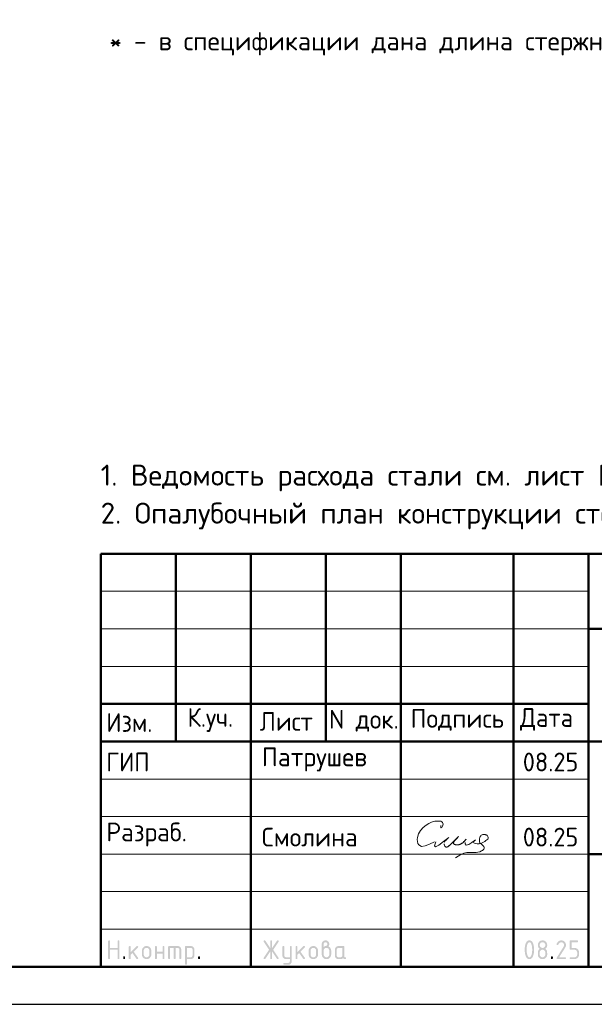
# Model space of a CAD drawing. Header units: millimetres. Extents: x 0 to 50400, y 0 to 35640.
# Tile 2 of 4: x 26304 to 35493, y 0 to 15734. Entities that reach past the tile are written whole.
import ezdxf

# ---------------------------------------------------------------- set-up
doc = ezdxf.new("R2010")
doc.units = ezdxf.units.MM
doc.layers.add('Standard', color=7, linetype='Continuous', lineweight=25)
doc.styles.add('ISOCPEUR', font='txt')

msp = doc.modelspace()

# ---------------------------------------------------------------- hatches: boundary and pattern name
at = {"layer": 'Standard', "linetype": 'Continuous', "lineweight": 25, "transparency": 33554687}
for points in [[(27719, 737), (27719, 1007), (27719, 1008), (27719, 1010), (27719, 1012), (27720, 1013), (27720, 1015), (27721, 1016), (27722, 1017), (27723, 1018), (27724, 1019), (27725, 1019), (27726, 1020), (27727, 1021), (27729, 1021), (27730, 1021), (27732, 1022), (27734, 1022), (27736, 1022), (27737, 1021), (27739, 1021), (27741, 1021), (27742, 1020), (27743, 1019), (27744, 1019), (27745, 1018), (27746, 1017), (27747, 1016), (27748, 1015), (27748, 1013), (27748, 1012), (27749, 1010), (27749, 1008), (27749, 1007), (27749, 902), (27869, 902), (27869, 1007), (27869, 1008), (27869, 1010), (27869, 1012), (27870, 1013), (27870, 1015), (27871, 1016), (27871, 1017), (27872, 1018), (27873, 1019), (27874, 1019), (27876, 1020), (27877, 1021), (27878, 1021), (27880, 1021), (27882, 1022), (27884, 1022), (27886, 1022), (27887, 1021), (27889, 1021), (27890, 1021), (27892, 1020), (27893, 1019), (27894, 1019), (27895, 1018), (27896, 1017), (27897, 1016), (27897, 1015), (27898, 1013), (27898, 1012), (27898, 1010), (27899, 1008), (27899, 1007), (27899, 737), (27899, 735), (27898, 733), (27898, 731), (27898, 730), (27897, 729), (27897, 727), (27896, 726), (27895, 725), (27894, 724), (27893, 724), (27892, 723), (27890, 722), (27889, 722), (27887, 722), (27886, 722), (27884, 722), (27882, 722), (27880, 722), (27878, 722), (27877, 722), (27876, 723), (27874, 724), (27873, 724), (27872, 725), (27871, 726), (27871, 727), (27870, 729), (27870, 730), (27869, 731), (27869, 733), (27869, 735), (27869, 737), (27869, 872), (27749, 872), (27749, 737), (27749, 735), (27749, 733), (27748, 731), (27748, 730), (27748, 729), (27747, 727), (27746, 726), (27745, 725), (27744, 724), (27743, 724), (27742, 723), (27741, 722), (27739, 722), (27737, 722), (27736, 722), (27734, 722), (27732, 722), (27730, 722), (27729, 722), (27727, 722), (27726, 723), (27725, 724), (27724, 724), (27723, 725), (27722, 726), (27721, 727), (27720, 729), (27720, 730), (27719, 731), (27719, 733), (27719, 735)], [(30310, 844), (30233, 728), (30232, 726), (30230, 725), (30229, 724), (30227, 723), (30226, 722), (30224, 722), (30222, 722), (30220, 722), (30218, 722), (30217, 722), (30215, 722), (30214, 723), (30212, 723), (30211, 724), (30210, 724), (30209, 725), (30208, 726), (30207, 728), (30207, 729), (30206, 730), (30206, 732), (30206, 734), (30205, 735), (30205, 737), (30205, 739), (30206, 741), (30207, 743), (30208, 745), (30292, 871), (30208, 998), (30207, 1000), (30206, 1002), (30205, 1004), (30205, 1006), (30205, 1008), (30206, 1010), (30206, 1011), (30206, 1013), (30207, 1014), (30207, 1015), (30208, 1017), (30209, 1018), (30210, 1019), (30211, 1019), (30212, 1020), (30214, 1021), (30215, 1021), (30217, 1021), (30218, 1022), (30220, 1022), (30222, 1022), (30224, 1021), (30226, 1021), (30227, 1020), (30229, 1019), (30230, 1018), (30232, 1016), (30233, 1015), (30310, 899), (30310, 1007), (30310, 1008), (30310, 1010), (30311, 1012), (30311, 1013), (30312, 1015), (30312, 1016), (30313, 1017), (30314, 1018), (30315, 1019), (30316, 1019), (30317, 1020), (30319, 1021), (30320, 1021), (30322, 1021), (30323, 1022), (30325, 1022), (30327, 1022), (30329, 1021), (30330, 1021), (30332, 1021), (30333, 1020), (30334, 1019), (30336, 1019), (30337, 1018), (30337, 1017), (30338, 1016), (30339, 1015), (30339, 1013), (30340, 1012), (30340, 1010), (30340, 1008), (30340, 1007), (30340, 899), (30418, 1015), (30419, 1016), (30420, 1018), (30422, 1019), (30423, 1020), (30425, 1021), (30427, 1021), (30428, 1022), (30430, 1022), (30432, 1022), (30433, 1021), (30435, 1021), (30436, 1020), (30437, 1020), (30439, 1019), (30440, 1018), (30441, 1017), (30442, 1016), (30443, 1015), (30444, 1013), (30444, 1012), (30445, 1011), (30445, 1009), (30445, 1008), (30445, 1006), (30445, 1004), (30445, 1002), (30444, 1000), (30443, 998), (30358, 871), (30443, 745), (30444, 743), (30445, 741), (30445, 739), (30445, 737), (30445, 735), (30445, 734), (30445, 732), (30444, 731), (30444, 730), (30443, 728), (30442, 727), (30441, 726), (30440, 725), (30439, 724), (30438, 723), (30436, 723), (30435, 722), (30434, 722), (30432, 722), (30431, 722), (30429, 722), (30427, 722), (30425, 722), (30423, 723), (30422, 724), (30420, 725), (30419, 726), (30418, 728), (30340, 844), (30340, 737), (30340, 735), (30340, 733), (30340, 731), (30339, 730), (30339, 729), (30338, 727), (30337, 726), (30337, 725), (30336, 724), (30334, 724), (30333, 723), (30332, 722), (30330, 722), (30329, 722), (30327, 722), (30325, 722), (30323, 722), (30322, 722), (30320, 722), (30319, 722), (30317, 723), (30316, 724), (30315, 724), (30314, 725), (30313, 726), (30312, 727), (30312, 729), (30311, 730), (30311, 731), (30310, 733), (30310, 735), (30310, 737)], [(34965, 1022), (34968, 1022), (34972, 1021), (34976, 1021), (34980, 1020), (34983, 1019), (34987, 1018), (34990, 1017), (34993, 1016), (34997, 1015), (35000, 1013), (35003, 1011), (35006, 1009), (35009, 1007), (35012, 1005), (35015, 1002), (35018, 1000), (35020, 997), (35023, 994), (35025, 991), (35027, 988), (35029, 985), (35031, 982), (35033, 979), (35034, 975), (35035, 972), (35036, 969), (35038, 965), (35038, 962), (35039, 958), (35039, 954), (35040, 950), (35040, 947), (35040, 941), (35039, 936), (35038, 930), (35036, 925), (35034, 920), (35032, 914), (35029, 909), (35026, 903), (34931, 752), (35025, 752), (35026, 752), (35028, 751), (35030, 751), (35031, 751), (35033, 750), (35034, 749), (35035, 749), (35036, 748), (35037, 747), (35037, 746), (35038, 745), (35039, 743), (35039, 742), (35039, 740), (35040, 738), (35040, 737), (35040, 735), (35039, 733), (35039, 731), (35039, 730), (35038, 729), (35037, 727), (35037, 726), (35036, 725), (35035, 724), (35034, 724), (35033, 723), (35031, 722), (35030, 722), (35028, 722), (35026, 722), (35025, 722), (34905, 722), (34903, 722), (34901, 722), (34899, 722), (34898, 722), (34897, 723), (34895, 724), (34894, 724), (34893, 725), (34892, 726), (34892, 727), (34891, 729), (34891, 730), (34890, 731), (34890, 733), (34890, 735), (34890, 737), (34890, 739), (34890, 741), (34891, 743), (34892, 745), (35002, 922), (35004, 925), (35005, 928), (35007, 931), (35008, 934), (35009, 937), (35009, 940), (35010, 943), (35010, 946), (35010, 951), (35009, 955), (35008, 960), (35006, 964), (35005, 968), (35002, 971), (35000, 975), (34996, 978), (34993, 982), (34989, 984), (34986, 987), (34982, 988), (34978, 990), (34974, 991), (34969, 991), (34965, 991), (34961, 991), (34958, 991), (34955, 990), (34952, 989), (34949, 988), (34946, 986), (34943, 984), (34940, 982), (34937, 980), (34934, 977), (34931, 974), (34929, 970), (34926, 967), (34923, 963), (34920, 958), (34918, 954), (34917, 952), (34915, 951), (34914, 949), (34912, 948), (34911, 947), (34909, 947), (34907, 947), (34905, 947), (34903, 947), (34901, 947), (34899, 947), (34898, 947), (34897, 948), (34895, 949), (34894, 949), (34893, 950), (34892, 951), (34892, 952), (34891, 954), (34891, 955), (34890, 956), (34890, 958), (34890, 960), (34890, 961), (34890, 963), (34890, 965), (34890, 966), (34891, 968), (34894, 974), (34898, 980), (34902, 986), (34906, 991), (34910, 996), (34914, 1000), (34919, 1005), (34923, 1008), (34928, 1011), (34933, 1014), (34938, 1016), (34943, 1018), (34948, 1020), (34953, 1021), (34959, 1022)], [(35100, 887), (35100, 1007), (35100, 1008), (35100, 1010), (35100, 1012), (35100, 1013), (35101, 1015), (35102, 1016), (35102, 1017), (35103, 1018), (35104, 1019), (35105, 1019), (35107, 1020), (35108, 1021), (35109, 1021), (35111, 1021), (35113, 1022), (35114, 1022), (35219, 1022), (35221, 1022), (35223, 1021), (35224, 1021), (35226, 1021), (35227, 1020), (35228, 1019), (35229, 1019), (35230, 1018), (35231, 1017), (35232, 1016), (35233, 1014), (35233, 1013), (35234, 1012), (35234, 1010), (35234, 1008), (35234, 1007), (35234, 1005), (35234, 1003), (35234, 1001), (35233, 1000), (35233, 999), (35232, 997), (35231, 996), (35230, 995), (35229, 994), (35228, 994), (35227, 993), (35226, 992), (35224, 992), (35223, 992), (35221, 991), (35219, 991), (35130, 991), (35130, 902), (35174, 902), (35178, 902), (35182, 901), (35186, 901), (35189, 900), (35193, 900), (35196, 899), (35200, 897), (35203, 896), (35207, 895), (35210, 893), (35213, 891), (35216, 889), (35219, 887), (35222, 885), (35225, 882), (35227, 880), (35230, 877), (35232, 874), (35235, 871), (35237, 868), (35239, 865), (35241, 862), (35242, 859), (35244, 855), (35245, 852), (35246, 849), (35247, 845), (35248, 841), (35249, 838), (35249, 834), (35249, 830), (35249, 827), (35249, 797), (35249, 793), (35249, 789), (35249, 785), (35248, 782), (35247, 778), (35246, 775), (35245, 771), (35244, 768), (35242, 764), (35241, 761), (35239, 758), (35237, 755), (35235, 752), (35232, 749), (35230, 746), (35227, 743), (35224, 741), (35222, 738), (35219, 736), (35216, 734), (35213, 732), (35209, 730), (35206, 728), (35203, 727), (35200, 726), (35196, 725), (35193, 724), (35189, 723), (35186, 722), (35182, 722), (35178, 722), (35174, 722), (35114, 722), (35113, 722), (35111, 722), (35109, 722), (35108, 722), (35107, 723), (35105, 724), (35104, 724), (35103, 725), (35102, 726), (35102, 727), (35101, 729), (35100, 730), (35100, 731), (35100, 733), (35100, 735), (35100, 737), (35100, 738), (35100, 740), (35100, 742), (35100, 743), (35101, 745), (35102, 746), (35102, 747), (35103, 748), (35104, 749), (35105, 749), (35107, 750), (35108, 751), (35109, 751), (35111, 751), (35113, 752), (35114, 752), (35174, 752), (35179, 752), (35183, 752), (35188, 753), (35192, 755), (35196, 756), (35199, 759), (35203, 761), (35206, 765), (35209, 768), (35212, 772), (35214, 775), (35216, 779), (35218, 783), (35218, 788), (35219, 792), (35219, 797), (35219, 827), (35219, 831), (35218, 836), (35218, 840), (35216, 844), (35214, 848), (35212, 851), (35209, 855), (35206, 858), (35203, 862), (35199, 864), (35195, 867), (35192, 868), (35188, 870), (35183, 871), (35179, 872), (35174, 872), (35114, 872), (35113, 872), (35111, 872), (35109, 872), (35108, 872), (35107, 873), (35105, 874), (35104, 874), (35103, 875), (35102, 876), (35102, 877), (35101, 879), (35100, 880), (35100, 881), (35100, 883), (35100, 885)], [(28079, 833), (28173, 927), (28174, 928), (28175, 929), (28177, 930), (28178, 930), (28179, 931), (28181, 931), (28182, 931), (28184, 931), (28186, 931), (28187, 931), (28189, 931), (28190, 930), (28192, 930), (28193, 929), (28194, 929), (28195, 928), (28196, 927), (28197, 926), (28197, 924), (28198, 923), (28198, 922), (28198, 920), (28199, 918), (28199, 916), (28199, 915), (28198, 914), (28198, 912), (28198, 911), (28197, 910), (28196, 908), (28195, 907), (28194, 906), (28128, 840), (28196, 745), (28197, 743), (28198, 741), (28199, 739), (28199, 736), (28199, 734), (28198, 733), (28198, 731), (28198, 730), (28197, 728), (28197, 727), (28196, 726), (28195, 725), (28194, 724), (28193, 724), (28192, 723), (28190, 722), (28189, 722), (28187, 722), (28186, 722), (28184, 722), (28182, 722), (28180, 722), (28178, 722), (28177, 723), (28175, 724), (28174, 725), (28172, 726), (28171, 728), (28107, 819), (28079, 791), (28079, 737), (28079, 735), (28078, 733), (28078, 731), (28078, 730), (28077, 729), (28077, 727), (28076, 726), (28075, 725), (28074, 724), (28073, 724), (28072, 723), (28070, 722), (28069, 722), (28067, 722), (28066, 722), (28064, 722), (28062, 722), (28060, 722), (28059, 722), (28057, 722), (28056, 723), (28055, 724), (28053, 724), (28052, 725), (28051, 726), (28051, 727), (28050, 729), (28050, 730), (28049, 731), (28049, 733), (28049, 735), (28049, 737), (28049, 916), (28049, 918), (28049, 920), (28049, 922), (28050, 923), (28050, 924), (28051, 926), (28051, 927), (28052, 928), (28053, 929), (28055, 929), (28056, 930), (28057, 930), (28059, 931), (28060, 931), (28062, 931), (28064, 931), (28066, 931), (28067, 931), (28069, 931), (28070, 930), (28072, 930), (28073, 929), (28074, 929), (28075, 928), (28076, 927), (28077, 926), (28077, 924), (28078, 923), (28078, 922), (28078, 920), (28079, 918), (28079, 916)], [(28498, 811), (28498, 737), (28498, 735), (28498, 733), (28498, 731), (28497, 730), (28497, 729), (28496, 727), (28496, 726), (28495, 725), (28494, 724), (28493, 724), (28491, 723), (28490, 722), (28489, 722), (28487, 722), (28485, 722), (28483, 722), (28481, 722), (28480, 722), (28478, 722), (28477, 722), (28475, 723), (28474, 724), (28473, 724), (28472, 725), (28471, 726), (28470, 727), (28470, 729), (28469, 730), (28469, 731), (28469, 733), (28468, 735), (28468, 737), (28468, 916), (28468, 918), (28469, 920), (28469, 922), (28469, 923), (28470, 924), (28470, 926), (28471, 927), (28472, 928), (28473, 929), (28474, 929), (28475, 930), (28477, 930), (28478, 931), (28480, 931), (28481, 931), (28483, 931), (28485, 931), (28487, 931), (28489, 931), (28490, 930), (28491, 930), (28493, 929), (28494, 929), (28495, 928), (28496, 927), (28496, 926), (28497, 924), (28497, 923), (28498, 922), (28498, 920), (28498, 918), (28498, 916), (28498, 841), (28588, 841), (28588, 916), (28588, 918), (28588, 920), (28588, 922), (28589, 923), (28589, 924), (28590, 926), (28591, 927), (28592, 928), (28593, 929), (28594, 929), (28595, 930), (28596, 930), (28598, 931), (28600, 931), (28601, 931), (28603, 931), (28605, 931), (28607, 931), (28608, 931), (28610, 930), (28611, 930), (28612, 929), (28613, 929), (28614, 928), (28615, 927), (28616, 926), (28617, 924), (28617, 923), (28618, 922), (28618, 920), (28618, 918), (28618, 916), (28618, 737), (28618, 735), (28618, 733), (28618, 731), (28617, 730), (28617, 729), (28616, 727), (28615, 726), (28614, 725), (28613, 724), (28612, 724), (28611, 723), (28610, 722), (28608, 722), (28607, 722), (28605, 722), (28603, 722), (28601, 722), (28600, 722), (28598, 722), (28596, 722), (28595, 723), (28594, 724), (28593, 724), (28592, 725), (28591, 726), (28590, 727), (28589, 729), (28589, 730), (28588, 731), (28588, 733), (28588, 735), (28588, 737), (28588, 811)], [(28693, 931), (28828, 931), (28831, 931), (28834, 931), (28837, 931), (28840, 930), (28843, 930), (28846, 929), (28849, 928), (28851, 927), (28854, 926), (28856, 925), (28859, 923), (28861, 922), (28864, 920), (28866, 918), (28868, 916), (28871, 914), (28873, 912), (28875, 909), (28877, 907), (28878, 905), (28880, 902), (28881, 900), (28883, 897), (28884, 895), (28885, 892), (28886, 889), (28886, 886), (28887, 883), (28887, 881), (28888, 878), (28888, 875), (28888, 871), (28888, 737), (28888, 735), (28888, 733), (28888, 731), (28887, 730), (28887, 729), (28886, 727), (28885, 726), (28884, 725), (28883, 724), (28882, 724), (28881, 723), (28880, 722), (28878, 722), (28877, 722), (28875, 722), (28873, 722), (28871, 722), (28869, 722), (28868, 722), (28866, 722), (28865, 723), (28864, 724), (28863, 724), (28862, 725), (28861, 726), (28860, 727), (28859, 729), (28859, 730), (28858, 731), (28858, 733), (28858, 735), (28858, 737), (28858, 871), (28858, 875), (28857, 877), (28857, 880), (28856, 883), (28855, 886), (28853, 888), (28851, 891), (28849, 893), (28847, 895), (28845, 896), (28842, 898), (28840, 899), (28837, 900), (28834, 901), (28831, 901), (28828, 901), (28798, 901), (28798, 737), (28798, 735), (28798, 733), (28798, 731), (28797, 730), (28797, 729), (28796, 727), (28795, 726), (28794, 725), (28793, 724), (28792, 724), (28791, 723), (28790, 722), (28788, 722), (28787, 722), (28785, 722), (28783, 722), (28781, 722), (28780, 722), (28778, 722), (28777, 722), (28775, 723), (28774, 724), (28773, 724), (28772, 725), (28771, 726), (28770, 727), (28769, 729), (28769, 730), (28769, 731), (28768, 733), (28768, 735), (28768, 737), (28768, 901), (28708, 901), (28708, 737), (28708, 735), (28708, 733), (28708, 731), (28707, 730), (28707, 729), (28706, 727), (28705, 726), (28704, 725), (28704, 724), (28702, 724), (28701, 723), (28700, 722), (28698, 722), (28697, 722), (28695, 722), (28693, 722), (28691, 722), (28690, 722), (28688, 722), (28687, 722), (28685, 723), (28684, 724), (28683, 724), (28682, 725), (28681, 726), (28680, 727), (28680, 729), (28679, 730), (28679, 731), (28678, 733), (28678, 735), (28678, 737), (28678, 916), (28678, 918), (28678, 920), (28679, 922), (28679, 923), (28680, 924), (28680, 926), (28681, 927), (28682, 928), (28683, 929), (28684, 929), (28685, 930), (28687, 930), (28688, 931), (28690, 931), (28691, 931)], [(30625, 691), (30625, 722), (30565, 722), (30562, 722), (30559, 722), (30556, 722), (30553, 723), (30550, 723), (30547, 724), (30545, 725), (30542, 726), (30539, 727), (30537, 728), (30534, 730), (30532, 731), (30529, 733), (30527, 735), (30525, 737), (30523, 739), (30521, 741), (30519, 744), (30517, 746), (30515, 748), (30513, 751), (30512, 753), (30511, 756), (30510, 758), (30509, 761), (30508, 764), (30507, 767), (30506, 769), (30506, 772), (30506, 775), (30505, 778), (30505, 781), (30505, 916), (30505, 918), (30506, 920), (30506, 922), (30506, 923), (30507, 924), (30507, 926), (30508, 927), (30509, 928), (30510, 929), (30511, 929), (30512, 930), (30514, 930), (30515, 931), (30517, 931), (30518, 931), (30520, 931), (30522, 931), (30524, 931), (30526, 931), (30527, 930), (30528, 930), (30530, 929), (30531, 929), (30532, 928), (30533, 927), (30533, 926), (30534, 924), (30534, 923), (30535, 922), (30535, 920), (30535, 918), (30535, 916), (30535, 782), (30535, 779), (30536, 776), (30536, 773), (30538, 770), (30539, 768), (30540, 765), (30542, 763), (30544, 760), (30546, 758), (30549, 757), (30551, 755), (30554, 754), (30557, 753), (30559, 752), (30562, 752), (30565, 752), (30625, 752), (30625, 916), (30625, 918), (30625, 920), (30625, 922), (30626, 923), (30626, 924), (30627, 926), (30628, 927), (30629, 928), (30630, 929), (30631, 929), (30632, 930), (30633, 930), (30635, 931), (30636, 931), (30638, 931), (30640, 931), (30642, 931), (30644, 931), (30645, 931), (30647, 930), (30648, 930), (30649, 929), (30650, 929), (30651, 928), (30652, 927), (30653, 926), (30654, 924), (30654, 923), (30655, 922), (30655, 920), (30655, 918), (30655, 916), (30655, 692), (30655, 688), (30655, 685), (30655, 682), (30654, 680), (30653, 677), (30653, 674), (30652, 671), (30651, 669), (30650, 666), (30648, 663), (30647, 661), (30645, 658), (30644, 656), (30642, 654), (30640, 651), (30638, 649), (30636, 647), (30634, 645), (30631, 643), (30629, 641), (30627, 640), (30624, 638), (30621, 637), (30619, 636), (30616, 635), (30613, 634), (30611, 633), (30608, 633), (30605, 632), (30602, 632), (30599, 632), (30596, 632), (30535, 632), (30534, 632), (30532, 632), (30530, 632), (30529, 633), (30527, 633), (30526, 634), (30525, 634), (30524, 635), (30523, 636), (30522, 638), (30522, 639), (30521, 640), (30521, 642), (30521, 643), (30520, 645), (30520, 647), (30520, 648), (30521, 650), (30521, 651), (30522, 652), (30522, 654), (30523, 655), (30524, 656), (30525, 657), (30526, 658), (30527, 659), (30529, 660), (30530, 661), (30531, 661), (30533, 661), (30534, 662), (30535, 662), (30595, 662), (30598, 662), (30601, 662), (30604, 663), (30607, 664), (30609, 665), (30612, 666), (30614, 668), (30616, 670), (30619, 672), (30620, 675), (30622, 677), (30623, 680), (30624, 682), (30624, 685), (30625, 688)], [(30745, 833), (30840, 927), (30841, 928), (30842, 929), (30843, 930), (30844, 930), (30846, 931), (30847, 931), (30849, 931), (30850, 931), (30852, 931), (30854, 931), (30855, 931), (30857, 930), (30858, 930), (30859, 929), (30860, 929), (30861, 928), (30862, 927), (30863, 926), (30864, 924), (30864, 923), (30865, 922), (30865, 920), (30865, 918), (30865, 916), (30865, 915), (30865, 914), (30865, 912), (30864, 911), (30863, 910), (30863, 908), (30862, 907), (30861, 906), (30795, 840), (30862, 745), (30864, 743), (30864, 741), (30865, 739), (30865, 736), (30865, 734), (30865, 733), (30865, 731), (30864, 730), (30864, 728), (30863, 727), (30862, 726), (30861, 725), (30860, 724), (30859, 724), (30858, 723), (30857, 722), (30855, 722), (30854, 722), (30852, 722), (30850, 722), (30848, 722), (30846, 722), (30845, 722), (30843, 723), (30842, 724), (30840, 725), (30839, 726), (30838, 728), (30773, 819), (30745, 791), (30745, 737), (30745, 735), (30745, 733), (30745, 731), (30744, 730), (30744, 729), (30743, 727), (30742, 726), (30741, 725), (30741, 724), (30739, 724), (30738, 723), (30737, 722), (30735, 722), (30734, 722), (30732, 722), (30730, 722), (30728, 722), (30727, 722), (30725, 722), (30724, 722), (30722, 723), (30721, 724), (30720, 724), (30719, 725), (30718, 726), (30717, 727), (30717, 729), (30716, 730), (30716, 731), (30715, 733), (30715, 735), (30715, 737), (30715, 916), (30715, 918), (30715, 920), (30716, 922), (30716, 923), (30717, 924), (30717, 926), (30718, 927), (30719, 928), (30720, 929), (30721, 929), (30722, 930), (30724, 930), (30725, 931), (30727, 931), (30728, 931), (30730, 931), (30732, 931), (30734, 931), (30735, 931), (30737, 930), (30738, 930), (30739, 929), (30741, 929), (30741, 928), (30742, 927), (30743, 926), (30744, 924), (30744, 923), (30745, 922), (30745, 920), (30745, 918), (30745, 916)], [(27959, 752), (27959, 753), (27959, 755), (27959, 757), (27960, 758), (27960, 760), (27961, 761), (27962, 762), (27963, 763), (27963, 764), (27965, 765), (27966, 765), (27967, 766), (27969, 766), (27970, 766), (27972, 767), (27974, 767), (27976, 767), (27977, 766), (27979, 766), (27980, 766), (27982, 765), (27983, 765), (27984, 764), (27985, 763), (27986, 762), (27987, 761), (27987, 760), (27988, 758), (27988, 757), (27989, 755), (27989, 753), (27989, 752), (27989, 737), (27989, 735), (27989, 733), (27988, 731), (27988, 730), (27987, 729), (27987, 727), (27986, 726), (27985, 725), (27984, 724), (27983, 724), (27982, 723), (27980, 722), (27979, 722), (27977, 722), (27976, 722), (27974, 722), (27972, 722), (27970, 722), (27969, 722), (27967, 722), (27966, 723), (27965, 724), (27963, 724), (27963, 725), (27962, 726), (27961, 727), (27960, 729), (27960, 730), (27959, 731), (27959, 733), (27959, 735), (27959, 737)], [(29158, 752), (29158, 753), (29158, 755), (29158, 757), (29159, 758), (29159, 760), (29160, 761), (29161, 762), (29162, 763), (29163, 764), (29164, 765), (29165, 765), (29166, 766), (29168, 766), (29169, 766), (29171, 767), (29173, 767), (29175, 767), (29177, 766), (29178, 766), (29180, 766), (29181, 765), (29182, 765), (29183, 764), (29184, 763), (29185, 762), (29186, 761), (29187, 760), (29187, 758), (29188, 757), (29188, 755), (29188, 753), (29188, 752), (29188, 737), (29188, 735), (29188, 733), (29188, 731), (29187, 730), (29187, 729), (29186, 727), (29185, 726), (29184, 725), (29183, 724), (29182, 724), (29181, 723), (29180, 722), (29178, 722), (29177, 722), (29175, 722), (29173, 722), (29171, 722), (29169, 722), (29168, 722), (29166, 722), (29165, 723), (29164, 724), (29163, 724), (29162, 725), (29161, 726), (29160, 727), (29159, 729), (29159, 730), (29158, 731), (29158, 733), (29158, 735), (29158, 737)], [(34800, 752), (34800, 753), (34800, 755), (34800, 757), (34801, 758), (34801, 760), (34802, 761), (34803, 762), (34804, 763), (34804, 764), (34806, 765), (34807, 765), (34808, 766), (34810, 766), (34811, 766), (34813, 767), (34815, 767), (34817, 767), (34818, 766), (34820, 766), (34821, 766), (34823, 765), (34824, 765), (34825, 764), (34826, 763), (34827, 762), (34828, 761), (34828, 760), (34829, 758), (34829, 757), (34830, 755), (34830, 753), (34830, 752), (34830, 737), (34830, 735), (34830, 733), (34829, 731), (34829, 730), (34828, 729), (34828, 727), (34827, 726), (34826, 725), (34825, 724), (34824, 724), (34823, 723), (34821, 722), (34820, 722), (34818, 722), (34817, 722), (34815, 722), (34813, 722), (34811, 722), (34810, 722), (34808, 722), (34807, 723), (34806, 724), (34804, 724), (34804, 725), (34803, 726), (34802, 727), (34801, 729), (34801, 730), (34800, 731), (34800, 733), (34800, 735), (34800, 737)]]:
    msp.add_hatch(color=7, dxfattribs=at).paths.add_polyline_path(points, flags=16)
h = msp.add_hatch(color=7, dxfattribs=at)
h.paths.add_polyline_path([(31165, 916), (31170, 920), (31174, 923), (31179, 926), (31183, 928), (31188, 930), (31192, 931), (31196, 931), (31200, 931), (31202, 931), (31204, 932), (31207, 933), (31209, 934), (31211, 935), (31213, 937), (31215, 939), (31217, 942), (31219, 944), (31221, 947), (31222, 949), (31223, 952), (31224, 954), (31224, 957), (31225, 959), (31225, 961), (31225, 965), (31224, 968), (31224, 970), (31223, 973), (31222, 976), (31220, 978), (31218, 981), (31216, 983), (31214, 985), (31212, 987), (31209, 988), (31207, 989), (31204, 990), (31201, 991), (31198, 991), (31195, 991), (31192, 991), (31189, 991), (31186, 990), (31183, 989), (31181, 988), (31178, 987), (31176, 985), (31174, 983), (31171, 981), (31170, 978), (31168, 976), (31167, 973), (31166, 970), (31165, 967), (31165, 965), (31165, 961)])
h.paths.add_polyline_path([(31240, 925), (31245, 923), (31249, 920), (31254, 918), (31258, 914), (31262, 911), (31266, 907), (31269, 903), (31272, 898), (31275, 893), (31278, 888), (31280, 883), (31282, 878), (31283, 873), (31284, 868), (31285, 862), (31285, 857), (31285, 797), (31285, 793), (31284, 789), (31284, 785), (31283, 781), (31282, 778), (31281, 774), (31280, 771), (31279, 768), (31278, 764), (31276, 761), (31274, 758), (31272, 755), (31270, 752), (31268, 749), (31265, 746), (31263, 743), (31260, 741), (31257, 738), (31254, 736), (31251, 734), (31248, 732), (31245, 730), (31242, 728), (31238, 727), (31235, 726), (31232, 725), (31228, 724), (31225, 723), (31221, 722), (31217, 722), (31214, 722), (31210, 722), (31206, 722), (31202, 722), (31198, 722), (31195, 723), (31191, 724), (31188, 725), (31184, 726), (31181, 727), (31177, 728), (31174, 730), (31171, 732), (31168, 734), (31165, 736), (31162, 738), (31159, 741), (31157, 743), (31154, 746), (31151, 749), (31149, 752), (31147, 755), (31145, 758), (31143, 761), (31142, 764), (31140, 768), (31139, 771), (31138, 774), (31137, 778), (31136, 782), (31136, 785), (31135, 789), (31135, 793), (31135, 797), (31135, 962), (31135, 965), (31135, 968), (31135, 971), (31136, 974), (31136, 977), (31137, 979), (31138, 982), (31139, 985), (31140, 987), (31142, 990), (31143, 993), (31145, 995), (31146, 997), (31148, 1000), (31150, 1002), (31152, 1004), (31154, 1006), (31157, 1008), (31159, 1010), (31161, 1012), (31164, 1013), (31166, 1015), (31169, 1016), (31172, 1017), (31174, 1018), (31177, 1019), (31180, 1020), (31183, 1020), (31186, 1021), (31189, 1021), (31192, 1022), (31195, 1022), (31198, 1022), (31201, 1021), (31204, 1021), (31207, 1020), (31210, 1020), (31212, 1019), (31215, 1018), (31218, 1017), (31221, 1016), (31223, 1015), (31226, 1013), (31228, 1012), (31230, 1010), (31233, 1008), (31235, 1006), (31237, 1004), (31239, 1002), (31241, 1000), (31243, 997), (31245, 995), (31246, 992), (31248, 990), (31249, 987), (31250, 985), (31251, 982), (31252, 979), (31253, 976), (31253, 974), (31254, 971), (31254, 968), (31254, 965), (31254, 962), (31254, 956), (31254, 951), (31253, 946), (31251, 941), (31249, 937), (31246, 933), (31243, 929)], flags=16)
h.paths.add_polyline_path([(31254, 797), (31254, 857), (31254, 861), (31254, 866), (31253, 870), (31251, 874), (31250, 878), (31247, 881), (31245, 885), (31241, 888), (31238, 892), (31235, 894), (31231, 897), (31227, 898), (31223, 900), (31219, 901), (31214, 902), (31210, 902), (31205, 902), (31201, 901), (31196, 900), (31192, 898), (31188, 897), (31185, 894), (31181, 892), (31178, 888), (31175, 885), (31172, 881), (31170, 878), (31168, 874), (31167, 870), (31166, 866), (31165, 861), (31165, 857), (31165, 797), (31165, 792), (31166, 788), (31167, 783), (31168, 779), (31170, 775), (31172, 772), (31175, 768), (31178, 765), (31181, 761), (31185, 759), (31188, 756), (31192, 755), (31196, 753), (31201, 752), (31205, 752), (31210, 752), (31214, 752), (31219, 752), (31223, 753), (31227, 755), (31231, 757), (31235, 759), (31238, 761), (31241, 765), (31245, 768), (31247, 772), (31250, 775), (31251, 779), (31253, 783), (31254, 788), (31254, 792)])
h = msp.add_hatch(color=7, dxfattribs=at)
h.paths.add_polyline_path([(34500, 872), (34500, 881), (34499, 890), (34499, 899), (34498, 908), (34497, 916), (34495, 925), (34494, 934), (34492, 942), (34490, 948), (34489, 953), (34487, 959), (34485, 964), (34483, 968), (34481, 972), (34479, 976), (34477, 979), (34474, 982), (34472, 984), (34469, 987), (34467, 988), (34464, 990), (34461, 991), (34458, 991), (34455, 991), (34452, 991), (34449, 991), (34446, 990), (34443, 988), (34441, 987), (34438, 984), (34436, 982), (34433, 979), (34431, 976), (34429, 972), (34427, 968), (34425, 963), (34423, 959), (34422, 953), (34420, 948), (34418, 942), (34416, 933), (34415, 925), (34413, 916), (34412, 907), (34411, 898), (34411, 890), (34410, 881), (34410, 872), (34410, 862), (34411, 853), (34411, 844), (34412, 835), (34413, 827), (34415, 818), (34416, 810), (34418, 801), (34420, 795), (34421, 790), (34423, 784), (34425, 780), (34427, 775), (34429, 771), (34431, 767), (34433, 764), (34436, 761), (34438, 759), (34441, 756), (34443, 755), (34446, 753), (34449, 752), (34452, 752), (34455, 752), (34458, 752), (34461, 752), (34464, 753), (34467, 755), (34469, 756), (34472, 759), (34474, 761), (34477, 764), (34479, 767), (34481, 771), (34483, 775), (34485, 780), (34487, 784), (34489, 790), (34490, 795), (34492, 801), (34494, 810), (34495, 818), (34497, 827), (34498, 835), (34499, 844), (34499, 853), (34500, 862)])
h.paths.add_polyline_path([(34530, 872), (34530, 865), (34530, 858), (34529, 852), (34529, 846), (34529, 839), (34528, 833), (34527, 827), (34527, 822), (34526, 816), (34525, 810), (34524, 805), (34522, 799), (34521, 794), (34520, 789), (34518, 784), (34517, 779), (34514, 772), (34512, 765), (34509, 759), (34506, 754), (34502, 748), (34499, 744), (34495, 739), (34492, 736), (34488, 732), (34484, 730), (34479, 727), (34475, 725), (34470, 723), (34465, 722), (34460, 722), (34455, 722), (34450, 722), (34445, 722), (34440, 723), (34435, 725), (34431, 727), (34426, 730), (34422, 732), (34418, 736), (34414, 739), (34411, 744), (34408, 748), (34404, 754), (34401, 759), (34398, 765), (34396, 771), (34393, 779), (34392, 783), (34390, 789), (34389, 794), (34388, 799), (34386, 804), (34385, 810), (34384, 816), (34383, 821), (34383, 827), (34382, 833), (34381, 839), (34381, 846), (34381, 852), (34380, 858), (34380, 865), (34380, 872), (34380, 878), (34380, 885), (34381, 891), (34381, 898), (34381, 904), (34382, 910), (34383, 916), (34383, 922), (34384, 928), (34385, 933), (34386, 939), (34388, 944), (34389, 949), (34390, 954), (34392, 960), (34393, 964), (34396, 972), (34398, 978), (34401, 984), (34404, 989), (34408, 995), (34411, 999), (34414, 1004), (34418, 1007), (34422, 1011), (34426, 1014), (34431, 1016), (34435, 1018), (34440, 1020), (34445, 1021), (34450, 1022), (34455, 1022), (34460, 1022), (34465, 1021), (34470, 1020), (34475, 1018), (34479, 1016), (34484, 1013), (34488, 1011), (34492, 1007), (34495, 1004), (34499, 999), (34502, 995), (34506, 989), (34509, 984), (34512, 978), (34514, 971), (34517, 964), (34518, 959), (34520, 954), (34521, 949), (34522, 944), (34524, 938), (34525, 933), (34526, 927), (34527, 922), (34527, 916), (34528, 910), (34529, 904), (34529, 897), (34529, 891), (34530, 885), (34530, 878)], flags=16)
h = msp.add_hatch(color=7, dxfattribs=at)
h.paths.add_polyline_path([(34665, 752), (34670, 752), (34674, 752), (34678, 753), (34682, 755), (34686, 756), (34690, 759), (34693, 761), (34697, 765), (34700, 768), (34702, 772), (34705, 775), (34706, 779), (34708, 783), (34709, 788), (34710, 792), (34710, 797), (34710, 827), (34710, 831), (34709, 836), (34708, 840), (34706, 844), (34705, 848), (34702, 851), (34700, 855), (34697, 858), (34693, 862), (34690, 864), (34686, 867), (34682, 868), (34678, 870), (34674, 871), (34669, 872), (34665, 872), (34660, 872), (34656, 871), (34651, 870), (34647, 868), (34644, 867), (34640, 864), (34636, 862), (34633, 858), (34630, 855), (34627, 852), (34625, 848), (34623, 844), (34622, 840), (34621, 836), (34620, 831), (34620, 827), (34620, 797), (34620, 792), (34621, 788), (34622, 783), (34623, 779), (34625, 775), (34627, 772), (34630, 768), (34633, 765), (34636, 761), (34640, 759), (34644, 756), (34647, 755), (34651, 753), (34656, 752), (34660, 752)])
h.paths.add_polyline_path([(34665, 722), (34661, 722), (34657, 722), (34653, 722), (34650, 723), (34646, 724), (34643, 725), (34639, 726), (34636, 727), (34633, 728), (34630, 730), (34626, 732), (34623, 734), (34620, 736), (34617, 738), (34615, 741), (34612, 743), (34609, 746), (34607, 749), (34604, 752), (34602, 755), (34600, 758), (34599, 761), (34597, 764), (34595, 768), (34594, 771), (34593, 774), (34592, 778), (34591, 782), (34591, 785), (34590, 789), (34590, 793), (34590, 797), (34590, 827), (34590, 831), (34590, 836), (34591, 840), (34592, 844), (34593, 848), (34594, 852), (34596, 856), (34597, 860), (34599, 864), (34602, 867), (34604, 871), (34607, 874), (34610, 878), (34613, 881), (34616, 884), (34620, 887), (34616, 889), (34613, 892), (34610, 896), (34607, 899), (34604, 902), (34602, 906), (34599, 909), (34597, 913), (34596, 917), (34594, 921), (34593, 925), (34592, 929), (34591, 933), (34590, 937), (34590, 942), (34590, 947), (34590, 950), (34590, 954), (34591, 958), (34591, 962), (34592, 965), (34593, 969), (34594, 972), (34595, 975), (34597, 979), (34599, 982), (34600, 985), (34602, 988), (34604, 991), (34607, 994), (34609, 997), (34612, 1000), (34615, 1002), (34617, 1005), (34620, 1007), (34623, 1009), (34626, 1011), (34630, 1013), (34633, 1015), (34636, 1016), (34639, 1017), (34643, 1018), (34646, 1019), (34650, 1020), (34653, 1021), (34657, 1021), (34661, 1022), (34665, 1022), (34669, 1022), (34672, 1021), (34676, 1021), (34680, 1020), (34683, 1019), (34687, 1018), (34690, 1017), (34694, 1016), (34697, 1015), (34700, 1013), (34703, 1011), (34706, 1009), (34709, 1007), (34712, 1005), (34715, 1002), (34718, 1000), (34721, 997), (34723, 994), (34725, 991), (34727, 988), (34729, 985), (34731, 982), (34733, 979), (34734, 975), (34736, 972), (34737, 969), (34738, 965), (34738, 962), (34739, 958), (34739, 954), (34740, 950), (34740, 947), (34740, 942), (34739, 937), (34739, 933), (34738, 929), (34737, 925), (34735, 921), (34734, 917), (34732, 913), (34730, 909), (34728, 906), (34726, 902), (34723, 899), (34720, 896), (34717, 892), (34713, 889), (34710, 887), (34715, 882), (34719, 878), (34724, 873), (34727, 868), (34731, 863), (34733, 858), (34735, 852), (34737, 846), (34737, 845), (34738, 843), (34738, 841), (34738, 839), (34738, 836), (34739, 834), (34739, 831), (34739, 828), (34739, 825), (34739, 821), (34739, 818), (34740, 814), (34740, 810), (34740, 806), (34740, 801), (34740, 797), (34740, 793), (34739, 789), (34739, 785), (34738, 782), (34738, 778), (34737, 774), (34736, 771), (34734, 768), (34733, 764), (34731, 761), (34729, 758), (34727, 755), (34725, 752), (34723, 749), (34721, 746), (34718, 743), (34715, 741), (34712, 738), (34709, 736), (34706, 734), (34703, 732), (34700, 730), (34697, 728), (34694, 727), (34690, 726), (34687, 725), (34683, 724), (34680, 723), (34676, 722), (34672, 722), (34669, 722)], flags=16)
h.paths.add_polyline_path([(34665, 901), (34670, 901), (34674, 902), (34678, 903), (34682, 905), (34686, 906), (34690, 909), (34693, 911), (34697, 915), (34700, 918), (34702, 921), (34705, 925), (34706, 929), (34708, 933), (34709, 937), (34710, 942), (34710, 946), (34710, 951), (34709, 955), (34708, 960), (34706, 964), (34705, 968), (34702, 971), (34700, 975), (34697, 978), (34693, 982), (34690, 984), (34686, 987), (34682, 988), (34678, 990), (34674, 991), (34669, 991), (34665, 991), (34660, 991), (34656, 991), (34651, 990), (34647, 988), (34644, 987), (34640, 984), (34636, 982), (34633, 978), (34630, 975), (34627, 971), (34625, 968), (34623, 964), (34622, 960), (34621, 956), (34620, 951), (34620, 946), (34620, 942), (34621, 937), (34622, 933), (34623, 929), (34625, 925), (34627, 921), (34630, 918), (34633, 915), (34636, 911), (34640, 909), (34644, 906), (34647, 905), (34651, 903), (34656, 902), (34660, 901)])
h = msp.add_hatch(color=7, dxfattribs=at)
h.paths.add_polyline_path([(28259, 796), (28259, 856), (28259, 860), (28259, 864), (28259, 868), (28260, 871), (28261, 875), (28262, 878), (28263, 882), (28264, 885), (28265, 889), (28267, 892), (28269, 895), (28271, 898), (28273, 901), (28275, 904), (28278, 907), (28280, 909), (28283, 912), (28286, 915), (28289, 917), (28292, 919), (28295, 921), (28298, 923), (28301, 925), (28305, 926), (28308, 927), (28311, 928), (28315, 929), (28318, 930), (28322, 931), (28326, 931), (28329, 931), (28333, 931), (28337, 931), (28341, 931), (28345, 931), (28349, 930), (28352, 929), (28356, 928), (28359, 927), (28362, 926), (28366, 925), (28369, 923), (28372, 921), (28375, 919), (28378, 917), (28381, 915), (28384, 912), (28387, 910), (28389, 907), (28392, 904), (28394, 901), (28396, 898), (28398, 895), (28400, 892), (28401, 889), (28403, 886), (28404, 882), (28405, 879), (28406, 875), (28407, 872), (28408, 868), (28408, 864), (28408, 860), (28408, 856), (28408, 796), (28408, 793), (28408, 789), (28408, 785), (28407, 781), (28406, 778), (28405, 774), (28404, 771), (28403, 768), (28401, 764), (28400, 761), (28398, 758), (28396, 755), (28394, 752), (28391, 749), (28389, 746), (28386, 743), (28384, 741), (28381, 738), (28378, 736), (28375, 734), (28372, 732), (28369, 730), (28365, 728), (28362, 727), (28359, 726), (28355, 725), (28352, 724), (28348, 723), (28345, 722), (28341, 722), (28337, 722), (28333, 722), (28329, 722), (28326, 722), (28322, 722), (28318, 723), (28315, 724), (28311, 725), (28308, 726), (28305, 727), (28301, 728), (28298, 730), (28295, 732), (28292, 734), (28289, 736), (28286, 738), (28283, 741), (28280, 743), (28278, 746), (28275, 749), (28273, 752), (28271, 755), (28269, 758), (28267, 761), (28265, 764), (28264, 768), (28263, 771), (28262, 774), (28261, 778), (28260, 781), (28259, 785), (28259, 789), (28259, 793)], flags=16)
h.paths.add_polyline_path([(28378, 797), (28378, 857), (28378, 861), (28377, 866), (28377, 870), (28375, 874), (28373, 878), (28371, 881), (28368, 885), (28365, 888), (28362, 892), (28358, 894), (28355, 897), (28351, 898), (28347, 900), (28342, 901), (28338, 902), (28333, 902), (28329, 902), (28324, 901), (28320, 900), (28316, 898), (28312, 897), (28309, 894), (28305, 892), (28302, 888), (28298, 885), (28296, 881), (28293, 878), (28292, 874), (28290, 870), (28289, 866), (28289, 861), (28289, 857), (28289, 797), (28289, 792), (28289, 788), (28290, 783), (28292, 779), (28293, 775), (28296, 772), (28298, 768), (28302, 765), (28305, 761), (28308, 759), (28312, 756), (28316, 755), (28320, 753), (28324, 752), (28329, 752), (28333, 752), (28338, 752), (28342, 752), (28347, 753), (28351, 755), (28355, 757), (28358, 759), (28362, 761), (28365, 765), (28368, 768), (28371, 772), (28373, 775), (28375, 779), (28377, 783), (28377, 788), (28378, 792)])
h = msp.add_hatch(color=7, dxfattribs=at)
h.paths.add_polyline_path([(28948, 916), (28948, 918), (28948, 920), (28949, 922), (28949, 923), (28950, 924), (28950, 926), (28951, 927), (28952, 928), (28953, 929), (28954, 929), (28955, 930), (28957, 930), (28958, 931), (28960, 931), (28961, 931), (28963, 931), (29038, 931), (29041, 931), (29044, 931), (29047, 931), (29050, 930), (29053, 930), (29056, 929), (29059, 928), (29061, 927), (29064, 926), (29066, 925), (29069, 923), (29071, 922), (29074, 920), (29076, 918), (29078, 916), (29080, 914), (29083, 912), (29085, 910), (29086, 907), (29088, 905), (29090, 902), (29091, 900), (29092, 897), (29094, 895), (29095, 892), (29095, 889), (29096, 886), (29097, 884), (29097, 881), (29098, 878), (29098, 875), (29098, 871), (29098, 781), (29098, 778), (29098, 775), (29097, 772), (29097, 769), (29096, 767), (29095, 764), (29095, 761), (29094, 758), (29092, 756), (29091, 753), (29090, 751), (29088, 748), (29086, 746), (29085, 744), (29083, 741), (29081, 739), (29078, 737), (29076, 735), (29074, 733), (29071, 731), (29069, 730), (29066, 728), (29064, 727), (29061, 726), (29059, 725), (29056, 724), (29053, 723), (29050, 723), (29047, 722), (29044, 722), (29041, 722), (29038, 722), (28978, 722), (28978, 647), (28978, 645), (28978, 643), (28978, 641), (28977, 640), (28977, 639), (28976, 638), (28975, 636), (28974, 635), (28973, 634), (28972, 634), (28971, 633), (28970, 633), (28968, 632), (28967, 632), (28965, 632), (28963, 632), (28961, 632), (28960, 632), (28958, 632), (28957, 633), (28955, 633), (28954, 634), (28953, 634), (28952, 635), (28951, 636), (28950, 638), (28950, 639), (28949, 640), (28949, 641), (28948, 643), (28948, 645), (28948, 647)], flags=16)
h.paths.add_polyline_path([(28978, 901), (28978, 752), (29038, 752), (29041, 752), (29044, 752), (29047, 753), (29049, 754), (29052, 755), (29054, 757), (29057, 758), (29059, 760), (29061, 763), (29063, 765), (29065, 767), (29066, 770), (29067, 773), (29067, 776), (29068, 778), (29068, 782), (29068, 871), (29068, 875), (29067, 877), (29067, 880), (29066, 883), (29065, 886), (29063, 888), (29061, 891), (29059, 893), (29057, 895), (29055, 896), (29052, 898), (29050, 899), (29047, 900), (29044, 901), (29041, 901), (29038, 901)])
h = msp.add_hatch(color=7, dxfattribs=at)
h.paths.add_polyline_path([(30925, 796), (30925, 856), (30925, 860), (30925, 864), (30926, 868), (30926, 871), (30927, 875), (30928, 878), (30929, 882), (30930, 885), (30932, 889), (30934, 892), (30935, 895), (30937, 898), (30939, 901), (30942, 904), (30944, 907), (30947, 909), (30950, 912), (30952, 915), (30955, 917), (30958, 919), (30961, 921), (30965, 923), (30968, 925), (30971, 926), (30974, 927), (30978, 928), (30981, 929), (30985, 930), (30988, 931), (30992, 931), (30996, 931), (31000, 931), (31004, 931), (31008, 931), (31011, 931), (31015, 930), (31019, 929), (31022, 928), (31026, 927), (31029, 926), (31032, 925), (31035, 923), (31039, 921), (31042, 919), (31045, 917), (31047, 915), (31050, 912), (31053, 910), (31056, 907), (31058, 904), (31060, 901), (31063, 898), (31065, 895), (31066, 892), (31068, 889), (31069, 886), (31071, 882), (31072, 879), (31073, 875), (31073, 872), (31074, 868), (31074, 864), (31075, 860), (31075, 856), (31075, 796), (31075, 793), (31074, 789), (31074, 785), (31073, 781), (31073, 778), (31072, 774), (31071, 771), (31069, 768), (31068, 764), (31066, 761), (31064, 758), (31062, 755), (31060, 752), (31058, 749), (31056, 746), (31053, 743), (31050, 741), (31047, 738), (31044, 736), (31041, 734), (31038, 732), (31035, 730), (31032, 728), (31029, 727), (31025, 726), (31022, 725), (31018, 724), (31015, 723), (31011, 722), (31007, 722), (31004, 722), (31000, 722), (30996, 722), (30992, 722), (30988, 722), (30985, 723), (30981, 724), (30978, 725), (30974, 726), (30971, 727), (30968, 728), (30965, 730), (30961, 732), (30958, 734), (30955, 736), (30952, 738), (30950, 741), (30947, 743), (30944, 746), (30942, 749), (30939, 752), (30937, 755), (30935, 758), (30934, 761), (30932, 764), (30930, 768), (30929, 771), (30928, 774), (30927, 778), (30926, 781), (30926, 785), (30925, 789), (30925, 793)], flags=16)
h.paths.add_polyline_path([(31045, 797), (31045, 857), (31045, 861), (31044, 866), (31043, 870), (31041, 874), (31040, 878), (31037, 881), (31035, 885), (31032, 888), (31028, 892), (31025, 894), (31021, 897), (31017, 898), (31013, 900), (31009, 901), (31004, 902), (31000, 902), (30995, 902), (30991, 901), (30987, 900), (30983, 898), (30979, 897), (30975, 894), (30971, 892), (30968, 888), (30965, 885), (30962, 881), (30960, 878), (30958, 874), (30957, 870), (30956, 866), (30955, 861), (30955, 857), (30955, 797), (30955, 792), (30956, 788), (30957, 783), (30958, 779), (30960, 775), (30962, 772), (30965, 768), (30968, 765), (30971, 761), (30975, 759), (30979, 756), (30983, 755), (30986, 753), (30991, 752), (30995, 752), (31000, 752), (31004, 752), (31009, 752), (31013, 753), (31017, 755), (31021, 757), (31025, 759), (31028, 761), (31032, 765), (31035, 768), (31037, 772), (31040, 775), (31041, 779), (31043, 783), (31044, 788), (31045, 792)])
h = msp.add_hatch(color=7, dxfattribs=at)
h.paths.add_polyline_path([(31464, 901), (31405, 901), (31401, 901), (31399, 901), (31396, 900), (31393, 899), (31390, 898), (31388, 896), (31386, 895), (31383, 893), (31381, 890), (31380, 888), (31378, 886), (31377, 883), (31376, 880), (31375, 877), (31375, 874), (31375, 871), (31375, 782), (31375, 778), (31375, 776), (31376, 773), (31377, 770), (31378, 768), (31380, 765), (31381, 763), (31384, 760), (31386, 758), (31388, 757), (31391, 755), (31393, 754), (31396, 753), (31399, 752), (31402, 752), (31405, 752), (31434, 752), (31438, 752), (31440, 752), (31443, 753), (31446, 754), (31449, 755), (31451, 757), (31453, 758), (31456, 760), (31458, 763), (31459, 765), (31461, 767), (31462, 770), (31463, 773), (31464, 776), (31464, 778), (31464, 782)])
h.paths.add_polyline_path([(31524, 737), (31524, 735), (31524, 733), (31524, 731), (31523, 730), (31523, 729), (31522, 727), (31522, 726), (31521, 725), (31520, 724), (31519, 724), (31517, 723), (31516, 722), (31515, 722), (31513, 722), (31511, 722), (31509, 722), (31504, 722), (31499, 723), (31495, 724), (31490, 726), (31486, 728), (31482, 730), (31478, 733), (31475, 737), (31471, 733), (31466, 730), (31462, 728), (31457, 726), (31452, 724), (31446, 723), (31441, 722), (31434, 722), (31405, 722), (31401, 722), (31398, 722), (31395, 722), (31392, 723), (31390, 723), (31387, 724), (31384, 725), (31381, 726), (31379, 727), (31376, 728), (31374, 730), (31371, 731), (31369, 733), (31366, 735), (31364, 737), (31362, 739), (31360, 741), (31358, 743), (31356, 746), (31354, 748), (31353, 751), (31351, 753), (31350, 756), (31349, 758), (31348, 761), (31347, 764), (31346, 766), (31346, 769), (31345, 772), (31345, 775), (31345, 778), (31345, 781), (31345, 871), (31345, 875), (31345, 878), (31345, 881), (31346, 884), (31346, 886), (31347, 889), (31348, 892), (31349, 895), (31350, 897), (31351, 900), (31353, 902), (31354, 905), (31356, 907), (31358, 910), (31360, 912), (31362, 914), (31364, 916), (31366, 918), (31369, 920), (31371, 922), (31374, 923), (31376, 925), (31379, 926), (31381, 927), (31384, 928), (31387, 929), (31390, 930), (31392, 930), (31395, 931), (31398, 931), (31401, 931), (31405, 931), (31479, 931), (31481, 931), (31483, 931), (31485, 931), (31486, 930), (31487, 930), (31489, 929), (31490, 929), (31491, 928), (31492, 927), (31492, 926), (31493, 924), (31493, 923), (31494, 922), (31494, 920), (31494, 918), (31494, 916), (31494, 767), (31494, 765), (31495, 763), (31495, 761), (31495, 760), (31496, 759), (31496, 757), (31497, 756), (31498, 755), (31499, 754), (31500, 754), (31501, 753), (31503, 752), (31504, 752), (31506, 752), (31508, 752), (31509, 752), (31511, 752), (31513, 751), (31515, 751), (31516, 751), (31517, 750), (31519, 749), (31520, 749), (31521, 748), (31522, 747), (31522, 746), (31523, 744), (31523, 743), (31524, 742), (31524, 740), (31524, 738)], flags=16)

# ---------------------------------------------------------------- linework, layer by layer
at = {"layer": 'Standard', "color": 7, "linetype": 'Continuous', "lineweight": 50, "transparency": 33554687}
for p, q in [((27600, 600), (27600, 7200)), ((27600, 7200), (49800, 7200)), ((28800, 4200), (28800, 7200)), ((30000, 600), (30000, 7200)), ((31200, 4200), (31200, 7200)), ((32400, 600), (32400, 7200)), ((34200, 600), (34200, 7200)), ((35400, 600), (35400, 7200)), ((35400, 6000), (49800, 6000)), ((27600, 4800), (35400, 4800)), ((27600, 4800), (35400, 4800)), ((27600, 4200), (35400, 4200)), ((27600, 4200), (35400, 4200)), ((35400, 4200), (49800, 4200)), ((35400, 2400), (49800, 2400))]:
    msp.add_line(p, q, dxfattribs=at)
at = {"layer": 'Standard', "color": 7, "linetype": 'Continuous', "lineweight": 13, "transparency": 33554687}
for p, q in [((27600, 6600), (35400, 6600)), ((27600, 6000), (35400, 6000)), ((27600, 5400), (35400, 5400)), ((27600, 3600), (35400, 3600)), ((27600, 3000), (35400, 3000)), ((27600, 3000), (35400, 3000)), ((27600, 2400), (35400, 2400)), ((27600, 2400), (35400, 2400)), ((27600, 1800), (35400, 1800)), ((27600, 1200), (35400, 1200))]:
    msp.add_line(p, q, dxfattribs=at)
at = {"layer": 'Standard', "color": 7, "linetype": 'Continuous', "lineweight": 25, "transparency": 33554687}
msp.add_line((27600, 600), (49800, 600), dxfattribs=at)
msp.add_line((27600, 600), (49800, 600), dxfattribs=at)
msp.add_line((27600, 600), (49800, 600), dxfattribs=at)
msp.add_lwpolyline([(0, 0), (50400, 0), (50400, 35640), (0, 35640), (0, 0)], close=True, dxfattribs=at)
at = {"layer": 'Standard', "color": 7, "linetype": 'Continuous', "lineweight": 13, "transparency": 33554687}
msp.add_lwpolyline([(50400, 35640), (0, 35640), (0, 0), (50400, 0), (50400, 35640)], dxfattribs=at)
at = {"layer": 'Standard', "color": 7, "linetype": 'Continuous', "lineweight": 50, "transparency": 33554687}
msp.add_lwpolyline([(2400, 35040), (49800, 35040), (49800, 600), (2400, 600), (2400, 35040)], close=True, dxfattribs=at)
at = {"layer": 'Standard', "color": 7, "linetype": 'Continuous', "lineweight": 25, "transparency": 33554687}
msp.add_lwpolyline([(49800, 7200), (27600, 7200), (27600, 600), (49800, 600), (49800, 7200)], dxfattribs=at)
at = {"layer": 'Standard', "color": 250, "linetype": 'Continuous', "lineweight": 18, "true_color": 0x2d2d2d, "transparency": 33554687}
for points in [[(33040, 2857), (33039, 2844), (33038, 2833), (33038, 2825), (33040, 2821), (33045, 2822), (33052, 2828), (33059, 2836), (33066, 2846), (33073, 2863), (33075, 2879), (33072, 2894), (33066, 2906), (33053, 2917), (33036, 2924), (33016, 2928), (32995, 2929), (32941, 2925), (32892, 2911), (32846, 2890), (32802, 2862), (32754, 2824), (32712, 2779), (32680, 2726), (32663, 2666), (32661, 2632), (32664, 2599), (32672, 2569), (32685, 2546), (32728, 2523), (32788, 2531), (32860, 2559), (32937, 2597)], [(33446, 2639), (33446, 2638), (33445, 2638), (33444, 2637), (33444, 2636), (33435, 2626), (33425, 2617), (33416, 2607), (33407, 2598), (33400, 2593), (33394, 2587), (33388, 2582), (33381, 2577), (33376, 2573), (33370, 2570), (33365, 2566), (33359, 2563), (33354, 2561), (33349, 2558), (33343, 2556), (33338, 2554), (33333, 2553), (33328, 2551), (33322, 2550), (33317, 2549), (33312, 2548), (33307, 2548), (33302, 2548), (33297, 2548), (33291, 2548), (33286, 2548), (33281, 2549), (33276, 2550), (33271, 2551), (33267, 2552), (33263, 2553), (33259, 2554), (33256, 2555), (33254, 2557), (33251, 2558), (33249, 2559), (33248, 2561), (33246, 2562), (33245, 2563), (33244, 2564), (33243, 2566), (33242, 2567), (33242, 2568), (33241, 2569), (33241, 2571), (33240, 2573), (33240, 2574), (33240, 2576), (33240, 2578), (33240, 2580), (33241, 2582), (33241, 2584), (33243, 2587), (33244, 2590), (33245, 2594), (33247, 2597), (33250, 2601), (33253, 2606), (33256, 2611), (33260, 2616), (33266, 2624), (33273, 2632), (33280, 2639), (33287, 2647), (33295, 2654), (33304, 2662), (33312, 2670), (33320, 2679), (33320, 2679), (33321, 2679), (33321, 2680), (33321, 2680), (33321, 2680), (33321, 2680), (33321, 2680), (33321, 2680), (33321, 2680), (33321, 2680), (33321, 2680), (33321, 2680), (33321, 2680), (33321, 2680), (33321, 2680), (33321, 2680), (33321, 2680), (33321, 2680), (33321, 2680), (33321, 2680), (33321, 2679), (33321, 2679), (33321, 2679), (33321, 2679), (33306, 2666), (33292, 2653), (33279, 2639), (33267, 2625), (33248, 2606), (33230, 2587), (33210, 2569), (33190, 2551), (33184, 2545), (33177, 2539), (33170, 2533), (33162, 2528), (33158, 2525), (33154, 2522), (33149, 2519), (33145, 2517), (33142, 2516), (33139, 2514), (33136, 2513), (33133, 2513), (33131, 2512), (33128, 2512), (33126, 2512), (33124, 2512), (33123, 2512), (33121, 2512), (33119, 2513), (33118, 2513), (33116, 2514), (33115, 2515), (33113, 2516), (33112, 2517), (33110, 2518), (33109, 2519), (33108, 2521), (33106, 2523), (33105, 2526), (33103, 2529), (33101, 2532), (33100, 2535), (33097, 2543), (33095, 2551), (33092, 2559), (33090, 2567)], [(33090, 2567), (33094, 2553), (33098, 2540), (33103, 2529), (33108, 2520), (33130, 2512), (33160, 2526), (33195, 2556), (33235, 2594), (33269, 2627), (33298, 2656), (33317, 2675), (33320, 2679), (33314, 2673), (33304, 2664), (33291, 2651), (33278, 2636), (33260, 2616), (33247, 2597), (33240, 2579), (33244, 2565), (33251, 2558), (33261, 2553), (33274, 2550), (33287, 2548), (33318, 2549), (33346, 2557), (33372, 2571), (33395, 2588), (33409, 2600), (33422, 2613), (33434, 2626), (33446, 2639)], [(33593, 2627), (33581, 2618), (33570, 2609), (33562, 2600), (33559, 2593), (33566, 2580), (33589, 2571), (33620, 2567), (33652, 2567), (33679, 2572), (33702, 2580), (33722, 2591), (33744, 2604), (33760, 2615), (33776, 2626), (33788, 2639), (33794, 2655), (33795, 2668), (33792, 2681), (33786, 2692), (33777, 2701), (33770, 2705), (33762, 2708), (33753, 2710), (33745, 2711), (33736, 2712), (33727, 2713), (33718, 2713), (33709, 2711), (33697, 2707), (33686, 2701), (33676, 2693), (33668, 2683), (33664, 2673), (33661, 2662), (33659, 2650), (33658, 2638), (33656, 2625), (33655, 2613), (33655, 2601), (33658, 2590), (33664, 2578), (33675, 2568), (33687, 2558), (33700, 2547), (33713, 2535), (33725, 2521), (33732, 2506), (33733, 2492), (33728, 2480), (33718, 2469), (33705, 2459), (33691, 2450), (33661, 2437), (33632, 2430), (33602, 2426), (33573, 2426), (33543, 2427), (33512, 2428), (33482, 2428), (33453, 2426), (33405, 2414), (33359, 2393), (33315, 2367), (33271, 2338)], [(32961, 2597), (32954, 2579), (32947, 2563), (32942, 2548), (32939, 2535), (32955, 2518), (33005, 2544), (33080, 2599), (33166, 2668)], [(33166, 2668), (33147, 2649), (33128, 2630), (33109, 2611), (33090, 2591)], [(33429, 2588), (33429, 2582), (33429, 2575), (33429, 2569), (33429, 2564), (33446, 2545), (33484, 2556), (33535, 2587), (33593, 2627)]]:
    msp.add_lwpolyline(points, dxfattribs=at)

# ---------------------------------------------------------------- texts
at = {"layer": 'Standard', "color": 7, "linetype": 'Continuous', "lineweight": 25, "transparency": 33554687, "char_height": 300, "attachment_point": 7, "style": 'ISOCPEUR'}
for s, insert, width in [('\\W1.00;* - в спецификации дана длина стержней без учета нахлеста, обрезки.', (27736, 15162), 14167.2), ('\\W0.93;Изм.', (27689, 4353), 903.48), ('\\W0.93;К.уч.', (28987, 4353), 979.21), ('\\W0.94;Лист', (30143, 4371), 1040.31), ('\\W0.95;N док.', (31251, 4357), 1281.75), ('\\W0.96;Подпись', (32555, 4371), 1613.14), ('\\W0.94;Дата', (34305, 4371), 1161.28), ('\\W0.92;ГИП', (27689, 3722), 827.54), ('\\W0.97;Патрушев', (30175, 3722), 2004.22), ('\\W0.94;08.25', (34350, 3722), 1070.02), ('\\W0.96;Разраб.', (27689, 2522), 1567.87), ('\\W0.96;Смолина', (30175, 2522), 1673.19), ('\\W0.94;08.25', (34350, 2522), 1070.02)]:
    msp.add_mtext(s, dxfattribs=dict(at, insert=insert, width=width))
at = {"layer": 'Standard', "color": 7, "linetype": 'Continuous', "lineweight": 13, "transparency": 33554687, "insert": (27600, 8624), "char_height": 336, "width": 13966.68, "attachment_point": 1, "line_spacing_factor": 1.084337}
msp.add_mtext('\\A1;{\\fISOCPEUR|i0|b0;\\H335.999994;\\W1.000000;\\C7;1. Ведомость расхода стали см. лист КЖ-1.1}\\P{\\fISOCPEUR|i0|b0;\\H335.999994;\\W1.000000;\\C7;2. Опалубочный план конструкции стен 2 этажа см. лист КЖ-17}\\P', dxfattribs=at)

doc.saveas('drawing.dxf')
